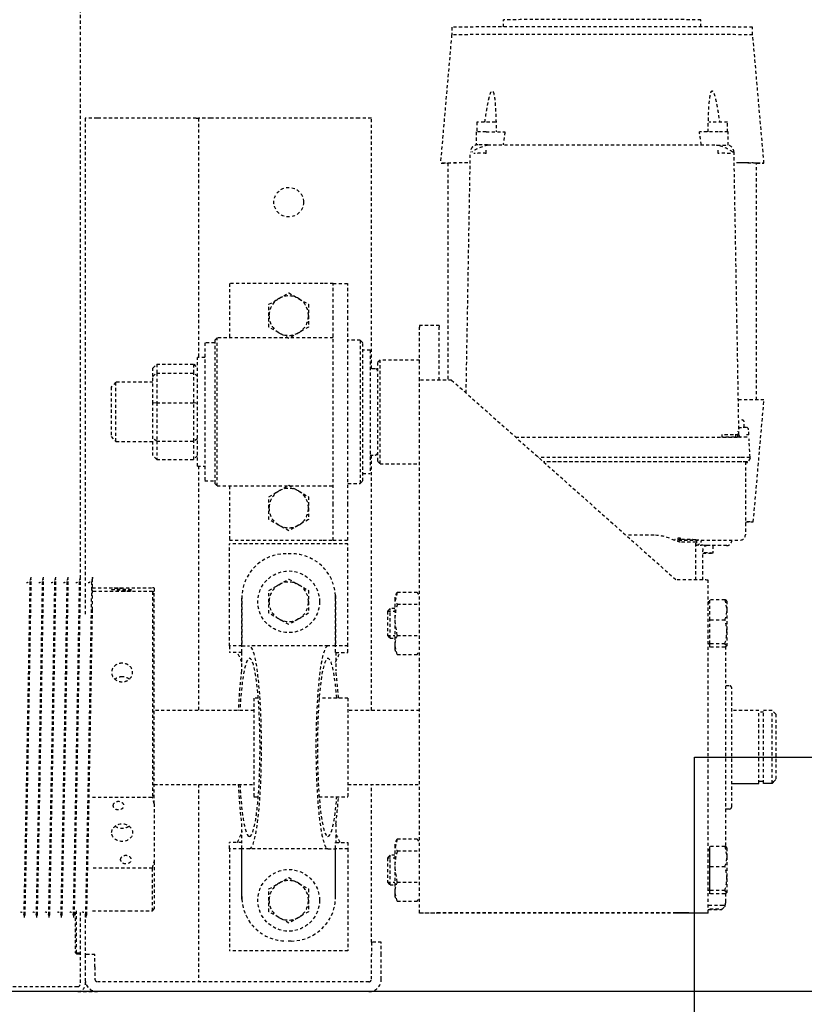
# Model space of a CAD drawing. Header units: centimetres. Extents: x 47725 to 65780, y 1892 to 12037.
# Tile 70 of 156: x 51028 to 51060, y 4528 to 4568. Entities that reach past the tile are written whole.
import ezdxf

# ---------------------------------------------------------------- set-up
doc = ezdxf.new("R2010")
doc.units = ezdxf.units.CM
doc.header["$LTSCALE"] = 0.02
doc.linetypes.add('DASHED2', pattern=[9.525, 6.35, -3.175])
for name, color, linetype in [('33 - linia 2', 3, 'Continuous'), ('A-ELEWACJE', 3, 'Continuous'), ('CKDRZWI_', 7, 'Continuous')]:
    doc.layers.add(name, color=color, linetype=linetype)
doc.layers.add('CKPOM_POWIERZ', color=1, linetype='Continuous', plot=False)

# ---------------------------------------------------------------- blocks, each defined once
blk = doc.blocks.new('A$7E8814B27261F1')
at = {"color": 7, "linetype": 'DASHED2', "ltscale": 10}
for p, q in [((200, 301), (200, 349.66)), ((202, 301), (202, 349.66)), ((231, 322.72), (231, 322.3)), ((367, 319.8), (367, 320.22)), ((231, 317.72), (231, 317.3)), ((231, 312.72), (231, 312.3)), ((367, 314.8), (367, 315.22)), ((231, 307.72), (231, 307.31)), ((367, 309.8), (367, 310.22)), ((367, 304.8), (367, 305.22)), ((200, 301), (200, 293)), ((232.13, 300), (203, 300)), ((215.8, 302), (215.3, 301.5)), ((215.3, 301.5), (215.7, 301.5)), ((215.3, 301.5), (215.3, 300)), ((216.2, 302), (215.7, 301.5)), ((215.7, 301.5), (232.7, 301.5)), ((215.7, 301.5), (215.7, 300)), ((216.2, 302), (215.8, 302)), ((232.2, 302), (216.2, 302)), ((231, 302.72), (231, 302.31)), ((367, 299.81), (367, 300.22)), ((636.73, 300), (367, 300)), ((204, 298), (203, 298)), ((203, 298), (203, 297.58)), ((204, 298), (204, 297.9)), ((210, 298), (205, 298)), ((215, 298), (210, 298)), ((215, 294), (215, 298)), ((231.46, 298), (215, 298)), ((231, 297.72), (231, 297.31)), ((554, 298), (353, 298)), ((554, 293), (554, 298)), ((200, 183), (200, 293)), ((204, 183), (204, 293)), ((210, 294), (205, 294)), ((210, 294), (215, 294)), ((232.75, 295), (232.75, 285.82)), ((250.04, 270.75), (250.04, 295)), ((278.85, 295), (278.85, 270.75)), ((354.75, 295), (367, 295)), ((362.13, 270.75), (362.13, 295)), ((363.73, 295), (363.73, 270.75)), ((367, 295), (367, 295.22)), ((554, 253), (554, 293)), ((425, 287.5), (423, 285.5)), ((445, 287.5), (425, 287.5)), ((447, 285.5), (445, 287.5)), ((423, 285.5), (447, 285.5)), ((423, 285.5), (423, 270.5)), ((447, 270.5), (447, 285.5)), ((232.75, 280.15), (232.75, 270.75)), ((232.75, 270.75), (250.04, 270.75)), ((232.75, 270.75), (233.5, 270)), ((252.71, 270), (233.5, 270)), ((276.18, 270), (252.71, 270)), ((276.18, 270), (362.28, 270)), ((362.13, 270.75), (278.85, 270.75)), ((284, 270), (284, 229.6)), ((314, 229.6), (314, 270)), ((363.58, 270), (362.28, 270)), ((415.65, 269), (417.25, 270.5)), ((415.65, 269), (415.65, 254)), ((423.11, 269), (415.65, 269)), ((417.25, 270.5), (424.06, 270.5)), ((423.11, 269), (424.06, 270.5)), ((423.11, 269), (423.11, 254)), ((438.69, 269), (423.11, 269)), ((424.06, 270.5), (438.43, 270.5)), ((438.43, 270.5), (449.39, 270.5)), ((438.69, 269), (438.43, 270.5)), ((438.69, 269), (438.69, 254)), ((450.71, 269), (438.69, 269)), ((449.39, 270.5), (452.75, 270.5)), ((449.39, 270.5), (450.71, 269)), ((450.71, 269), (450.71, 254)), ((454.35, 269), (450.71, 269)), ((452.75, 270.5), (454.35, 269)), ((454.35, 269), (454.35, 254)), ((284, 252), (204, 252)), ((413, 252), (314, 252)), ((413, 252.5), (457, 252.5)), ((413, 252.5), (413, 249.5)), ((415.65, 254), (423.11, 254)), ((417.25, 252.5), (415.65, 254)), ((423.11, 254), (438.69, 254)), ((424.06, 252.5), (423.11, 254)), ((438.43, 252.5), (438.69, 254)), ((438.69, 254), (450.71, 254)), ((449.39, 252.5), (450.71, 254)), ((450.71, 254), (454.35, 254)), ((454.35, 254), (452.75, 252.5)), ((457, 249.5), (457, 252.5)), ((554, 252), (457, 252)), ((554, 253), (554, 252)), ((554, 247), (554, 252)), ((463, 249.5), (407, 249.5)), ((407, 249.5), (407, 245.5)), ((463, 245.5), (463, 249.5)), ((406, 245.5), (405, 244.5)), ((405, 244.5), (465, 244.5)), ((405, 244.5), (405, 197.5)), ((464, 245.5), (406, 245.5)), ((465, 244.5), (464, 245.5)), ((465, 197.5), (465, 244.5)), ((554, 187), (554, 247)), ((257.9, 239.5), (216.5, 239.5)), ((216.5, 191.5), (216.5, 239.5)), ((257.9, 234.5), (257.9, 239.5)), ((257.9, 239.5), (260.5, 239.5)), ((260.5, 234.5), (260.5, 239.5)), ((340.1, 239.5), (337.5, 239.5)), ((337.5, 234.5), (337.5, 239.5)), ((340.1, 239.5), (381.5, 239.5)), ((340.1, 234.5), (340.1, 239.5)), ((381.5, 191.5), (381.5, 239.5)), ((405, 239.5), (383, 239.5)), ((383, 239.5), (383, 201.5)), ((487, 239.5), (465, 239.5)), ((487, 201.5), (487, 239.5)), ((237.5, 234.47), (257.9, 234.47)), ((238.5, 234.5), (257.9, 234.5)), ((257.9, 234.5), (260.5, 234.5)), ((257.9, 231.4), (257.9, 234.47)), ((268.01, 234.6), (260.5, 234.6)), ((337.5, 234.6), (329.99, 234.6)), ((337.5, 234.5), (340.1, 234.5)), ((340.1, 234.5), (359.5, 234.5)), ((340.1, 234.47), (340.1, 231.4)), ((360.5, 234.47), (340.1, 234.47)), ((257.9, 199.6), (257.9, 231.4)), ((319, 229.6), (279, 229.6)), ((279, 229.6), (279, 227.84)), ((319, 227.84), (319, 229.6)), ((340.1, 199.6), (340.1, 231.4)), ((230.07, 219.5), (232.38, 223.5)), ((232.38, 223.5), (237, 223.5)), ((237, 223.5), (241.62, 223.5)), ((241.62, 223.5), (243.93, 219.5)), ((351.07, 219.5), (353.38, 223.5)), ((353.38, 223.5), (358, 223.5)), ((358, 223.5), (362.62, 223.5)), ((362.62, 223.5), (364.93, 219.5)), ((389.07, 219.5), (391.38, 223.5)), ((391.38, 223.5), (396, 223.5)), ((396, 223.5), (400.62, 223.5)), ((400.62, 223.5), (402.93, 219.5)), ((467.07, 219.5), (469.38, 223.5)), ((469.38, 223.5), (474, 223.5)), ((474, 223.5), (478.62, 223.5)), ((478.62, 223.5), (480.93, 219.5)), ((220.5, 214.5), (220.5, 216.5)), ((227.76, 215.5), (230.07, 219.5)), ((243.93, 219.5), (246.24, 215.5)), ((348.76, 215.5), (351.07, 219.5)), ((364.93, 219.5), (367.24, 215.5)), ((377.5, 214.5), (377.5, 216.5)), ((386.76, 215.5), (389.07, 219.5)), ((402.93, 219.5), (405.24, 215.5)), ((464.76, 215.5), (467.07, 219.5)), ((480.93, 219.5), (483.24, 215.5)), ((230.07, 211.5), (227.76, 215.5)), ((246.24, 215.5), (243.93, 211.5)), ((351.07, 211.5), (348.76, 215.5)), ((367.24, 215.5), (364.93, 211.5)), ((389.07, 211.5), (386.76, 215.5)), ((405.24, 215.5), (402.93, 211.5)), ((467.07, 211.5), (464.76, 215.5)), ((483.24, 215.5), (480.93, 211.5)), ((232.38, 207.5), (230.07, 211.5)), ((243.93, 211.5), (241.62, 207.5)), ((353.38, 207.5), (351.07, 211.5)), ((364.93, 211.5), (362.62, 207.5)), ((391.38, 207.5), (389.07, 211.5)), ((402.93, 211.5), (400.62, 207.5)), ((469.38, 207.5), (467.07, 211.5)), ((480.93, 211.5), (478.62, 207.5)), ((237, 207.5), (232.38, 207.5)), ((241.62, 207.5), (237, 207.5)), ((358, 207.5), (353.38, 207.5)), ((362.62, 207.5), (358, 207.5)), ((396, 207.5), (391.38, 207.5)), ((400.62, 207.5), (396, 207.5)), ((474, 207.5), (469.38, 207.5)), ((478.62, 207.5), (474, 207.5)), ((257.9, 199.6), (257.9, 196.53)), ((279, 203.16), (279, 191.5)), ((319, 191.5), (319, 203.16)), ((340.1, 196.53), (340.1, 199.6)), ((383, 201.5), (383, 197.5)), ((487, 197.5), (487, 201.5)), ((237.5, 196.53), (257.9, 196.53)), ((238.5, 196.5), (257.9, 196.5)), ((257.9, 191.5), (257.9, 196.5)), ((257.9, 196.5), (260.5, 196.5)), ((260.5, 196.5), (260.5, 191.5)), ((268.01, 196.4), (260.5, 196.4)), ((337.5, 196.4), (329.99, 196.4)), ((337.5, 196.5), (337.5, 191.5)), ((337.5, 196.5), (340.1, 196.5)), ((360.5, 196.53), (340.1, 196.53)), ((340.1, 191.5), (340.1, 196.5)), ((340.1, 196.5), (359.5, 196.5)), ((383, 197.5), (397.36, 197.5)), ((383, 197.5), (383, 191.5)), ((397.36, 197.5), (472.64, 197.5)), ((472.64, 197.5), (487, 197.5)), ((487, 197.5), (487, 191.5)), ((257.9, 191.5), (216.5, 191.5)), ((260.5, 191.5), (257.9, 191.5)), ((319, 191.5), (279, 191.5)), ((284, 191.5), (284, 162.5)), ((314, 162.5), (314, 191.5)), ((337.5, 191.5), (340.1, 191.5)), ((340.1, 191.5), (381.5, 191.5)), ((383, 191.5), (397.36, 191.5)), ((397.36, 191.5), (472.64, 191.5)), ((406, 191.5), (406, 186.5)), ((464, 186.5), (464, 191.5)), ((472.64, 191.5), (487, 191.5)), ((464, 186.5), (406, 186.5)), ((406, 186.5), (407, 185.5)), ((407, 185.5), (463, 185.5)), ((410, 185.5), (410, 182.5)), ((460, 182.5), (460, 185.5)), ((463, 185.5), (464, 186.5)), ((554, 182), (554, 187)), ((205, 182), (215, 182)), ((220, 182), (215, 182)), ((220, 178), (220, 182)), ((220, 182), (284, 182)), ((314, 182), (417.5, 182)), ((460, 182.5), (410, 182.5)), ((417.5, 182.5), (417.5, 180.5)), ((452.5, 180.5), (452.5, 182.5)), ((452.5, 182), (554, 182)), ((205, 178), (215, 178)), ((215, 178), (220, 178)), ((415, 179.5), (414, 178.5)), ((414, 178.5), (456, 178.5)), ((414, 178.5), (414, 162.5)), ((455, 179.5), (415, 179.5)), ((456, 178.5), (455, 179.5)), ((456, 162.5), (456, 178.5)), ((236.67, 171.52), (240.54, 172.5)), ((240.54, 172.5), (238.26, 172.5)), ((250.71, 172.5), (240.54, 172.5)), ((244.34, 175.5), (243.26, 174.43)), ((243.26, 174.43), (255.26, 174.43)), ((243.26, 174.43), (243.26, 172.5)), ((254.19, 175.5), (244.34, 175.5)), ((244.34, 175.5), (244.34, 172.5)), ((244.41, 171.52), (250.71, 172.5)), ((259.43, 172.5), (250.71, 172.5)), ((255.26, 174.43), (254.19, 175.5)), ((254.19, 175.5), (254.19, 172.5)), ((255.26, 172.5), (255.26, 174.43)), ((261.86, 171.52), (257.99, 172.5)), ((336.67, 171.52), (340.54, 172.5)), ((340.54, 172.5), (338.26, 172.5)), ((350.71, 172.5), (340.54, 172.5)), ((344.34, 175.5), (343.26, 174.43)), ((343.26, 174.43), (355.26, 174.43)), ((343.26, 174.43), (343.26, 172.5)), ((354.19, 175.5), (344.34, 175.5)), ((344.34, 175.5), (344.34, 172.5)), ((344.41, 171.52), (350.71, 172.5)), ((359.43, 172.5), (350.71, 172.5)), ((355.26, 174.43), (354.19, 175.5)), ((354.19, 175.5), (354.19, 172.5)), ((355.26, 172.5), (355.26, 174.43)), ((361.86, 171.52), (357.98, 172.5)), ((236.67, 171.52), (236.67, 163.48)), ((244.41, 171.52), (244.41, 163.48)), ((257.01, 171.52), (257.01, 163.48)), ((261.86, 171.52), (261.86, 163.48)), ((336.67, 171.52), (336.67, 163.48)), ((344.41, 171.52), (344.41, 163.48)), ((357.01, 171.52), (357.01, 163.48)), ((361.86, 171.52), (361.86, 163.48)), ((231.83, 162.5), (447.83, 162.5)), ((231.83, 154.5), (231.83, 162.5)), ((447.83, 162.5), (469.28, 162.5)), ((470, 162.5), (469.28, 162.5)), ((470, 154.5), (470, 162.5)), ((447.86, 154.5), (469.28, 154.5)), ((470, 154.5), (469.28, 154.5)), ((587.81, 149.5), (535.81, 154.05)), ((231.84, 58.5), (231.84, 149.5)), ((231.87, 58.5), (231.87, 149.5)), ((447.87, 149.5), (366.87, 58.5)), ((535.81, 151.05), (447.86, 151.05)), ((590.91, 149.4), (587.82, 149.4)), ((442.63, 143.61), (540.3, 141.91)), ((548.45, 139.52), (543.12, 139.52)), ((552.45, 139.27), (548.46, 139.27)), ((539.79, 135.47), (541.26, 135.47)), ((543.26, 134.91), (543.26, 42.09)), ((548.46, 135.52), (548.46, 127.9)), ((591.05, 128.5), (593.91, 128.5)), ((424.78, 123.57), (424.78, 32.5)), ((414.78, 32.3), (414.78, 112.33)), ((414.78, 32.5), (414.78, 112.33)), ((416.53, 32.5), (416.53, 114.3)), ((384.98, 67.5), (384.98, 78.85)), ((383.02, 57.5), (383.02, 32.5)), ((383.21, 56.72), (383.8, 56.72)), ((366.86, 50.5), (382.17, 50.5)), ((383.02, 50.28), (380.98, 50.28)), ((382.91, 48.31), (383.02, 48.31)), ((548.46, 41.48), (548.46, 49.11)), ((591.05, 48.5), (593.91, 48.5)), ((231.83, 45.5), (366.83, 45.5)), ((239.66, 38.8), (239.66, 44.9)), ((241.03, 38.8), (241.03, 44.9)), ((250.63, 38.8), (250.63, 44.9)), ((258.87, 38.8), (258.87, 44.9)), ((339.66, 38.8), (339.66, 44.9)), ((339.66, 44.9), (341.02, 44.9)), ((341.02, 38.8), (341.02, 44.9)), ((341.02, 44.9), (350.63, 44.9)), ((341.03, 45.35), (341.03, 45.24)), ((350.63, 38.8), (350.63, 44.9)), ((350.63, 44.9), (358.87, 44.9)), ((357.5, 45.24), (357.5, 45.35)), ((358, 44.9), (358, 45.5)), ((358.87, 38.8), (358.87, 44.9)), ((366.85, 47.76), (378.83, 47.76)), ((380.8, 38.14), (380.81, 46.05)), ((233.31, 40), (234.52, 38.79)), ((380.81, 43.61), (377.78, 43.61)), ((425.75, 40.09), (424.77, 40.09)), ((539.79, 41.53), (541.26, 41.53)), ((235.23, 38.5), (235.54, 38.5)), ((235.54, 38.5), (235.84, 38.5)), ((236.2, 38.5), (235.84, 38.5)), ((239.88, 38.5), (236.2, 38.5)), ((241.03, 38.8), (240.34, 38)), ((245.83, 38), (240.34, 38)), ((254.75, 38), (245.83, 38)), ((258.87, 38.8), (254.75, 38)), ((258.26, 38), (254.75, 38)), ((339.9, 38.5), (258.63, 38.5)), ((275, 36), (323, 36)), ((314, 25), (314, 36)), ((324, 37), (324, 38.5)), ((341.02, 38.8), (340.34, 38)), ((345.83, 38), (340.34, 38)), ((354.75, 38), (345.83, 38)), ((358.87, 38.8), (354.75, 38)), ((358.26, 38), (354.75, 38)), ((382.81, 36), (383.02, 36)), ((543.08, 37.48), (548.45, 37.48)), ((548.46, 37.73), (552.45, 37.73)), ((425.97, 34.54), (424.2, 34.51)), ((424.78, 33.5), (427.18, 33.5)), ((424.78, 32.75), (424.95, 32.75)), ((425.73, 33.09), (540.3, 35.09)), ((428.04, 33), (428.68, 33)), ((428.69, 30.18), (428.69, 32.13)), ((385.02, 30.5), (385.21, 30.5)), ((405.86, 30.5), (385.21, 30.5)), ((414.78, 30.5), (405.86, 30.5)), ((414.52, 30.16), (414.77, 30.16)), ((414.52, 29.6), (414.77, 29.6)), ((416.27, 28.59), (414.52, 29.6)), ((416.27, 28.59), (416.52, 28.59)), ((416.52, 28.59), (424.01, 28.98)), ((425.64, 29.07), (427.75, 29.18)), ((428.69, 31), (430.98, 31)), ((284.37, 25), (314, 25)), ((313.3, 23.15), (313.3, 25)), ((390.41, 27.27), (439.81, 22.95)), ((439.87, 25.95), (535.81, 25.95)), ((535.81, 22.95), (587.81, 27.5)), ((587.82, 27.6), (590.91, 27.6)), ((284.37, 23.15), (314, 23.15)), ((314, 19.65), (314, 23.15)), ((284.37, 19.65), (314, 19.65)), ((312.5, 18.15), (285.93, 18.15)), ((312.5, 18.15), (314, 19.65))]:
    blk.add_line(p, q, dxfattribs=at)
at = {"color": 7, "linetype": 'Continuous', "ltscale": 10}
for p, q in [((231.83, 45.5), (231.83, 53.5)), ((239.66, 44.9), (241.03, 44.9)), ((241.03, 45.35), (241.03, 45.24)), ((241.03, 44.9), (250.63, 44.9)), ((250.63, 44.9), (258.87, 44.9)), ((257.5, 45.24), (257.5, 45.35)), ((274, 37), (274, 38.5)), ((284.37, 36), (284.37, 25)), ((285.1, 23.15), (285.1, 25)), ((284.37, 19.65), (284.37, 23.15))]:
    blk.add_line(p, q, dxfattribs=at)
at = {"color": 7, "linetype": 'DASHED2', "ltscale": 10}
for centre, radius in [((237, 215.5), 12.5), ((358, 215.5), 12.5), ((520, 215.5), 6)]:
    blk.add_circle(centre, radius, dxfattribs=at)
for centre, radius, start, end in [((230.05, 324.9), 2.39, 270.2737, 342.8551), ((1137.01, 45939.09), 45625.37, 268.862172, 269.032894), ((1007.37, 38846.97), 38532.49, 268.845502, 269.04765), ((-408.75, 38846.45), 38534.46, 271.153415, 271.153525), ((230.05, 319.9), 2.39, 270.2737, 342.8551), ((1137.01, 45934.09), 45625.37, 268.862172, 269.032894), ((1007.37, 38841.97), 38532.49, 268.845502, 269.04765), ((230.05, 314.9), 2.39, 270.2737, 342.8551), ((1137.01, 45929.09), 45625.37, 268.862172, 269.032894), ((1007.37, 38836.97), 38532.49, 268.845502, 269.04765), ((-408.75, 38841.45), 38534.46, 271.153415, 271.153525), ((230.05, 309.9), 2.39, 270.2737, 342.8551), ((1137.01, 45924.09), 45625.37, 268.862172, 269.032894), ((-408.75, 38836.46), 38534.46, 271.153415, 271.153525), ((230.05, 304.9), 2.39, 270.2737, 342.8551), ((1007.37, 38831.97), 38532.49, 268.845502, 269.04765), ((-408.75, 38831.46), 38534.46, 271.153415, 271.153525), ((203, 301), 3, 180, 270), ((203, 301), 1, 180, 270), ((1137.01, 45919.09), 45625.37, 268.862172, 269.032894), ((1007.37, 38826.98), 38532.49, 268.845502, 269.04765), ((-408.75, 38826.46), 38534.46, 271.153415, 271.153525), ((205, 293), 5, 90, 180), ((230.05, 299.9), 2.39, 270.2737, 342.8551), ((1137.01, 45914.09), 45625.37, 268.862172, 269.032894), ((1010.73, 38789.12), 38499.71, 268.839519, 269.023723), ((205, 293), 1, 90, 180), ((266.29, 323.65), 55.34, 252.9152, 255.7947), ((262.59, 323.65), 55.34, 284.2053, 287.0848), ((382.47, 274.39), 20.67, 190.1555, 192.2754), ((343.39, 274.39), 20.67, 347.7246, 349.8445), ((238.5, 216.5), 18, 93.1972, 180), ((238.5, 216.5), 18, 90, 93.1972), ((359.5, 216.5), 18, 86.8028, 90), ((359.5, 216.5), 18, 0, 86.8028), ((237, 215.5), 8, 90, 150), ((237, 215.5), 8, 30, 90), ((358, 215.5), 8, 90, 150), ((358, 215.5), 8, 30, 90), ((396, 215.5), 8, 90, 150), ((396, 215.5), 8, 30, 90), ((474, 215.5), 8, 90, 150), ((474, 215.5), 8, 30, 90), ((237, 215.5), 8, 150, 210), ((237, 215.5), 8, 330, 30), ((358, 215.5), 8, 150, 210), ((358, 215.5), 8, 330, 30), ((396, 215.5), 8, 150, 210), ((396, 215.5), 8, 330, 30), ((474, 215.5), 8, 150, 210), ((474, 215.5), 8, 330, 30), ((238.5, 214.5), 18, 180, 266.8028), ((359.5, 214.5), 18, 273.1972, 0), ((237, 215.5), 8, 210, 270), ((237, 215.5), 8, 270, 330), ((358, 215.5), 8, 210, 270), ((358, 215.5), 8, 270, 330), ((396, 215.5), 8, 210, 270), ((396, 215.5), 8, 270, 330), ((474, 215.5), 8, 210, 270), ((474, 215.5), 8, 270, 330), ((238.5, 214.5), 18, 266.8028, 270), ((359.5, 214.5), 18, 270, 273.1972), ((205, 183), 5, 180, 270), ((205, 183), 1, 180, 270), ((418.5, 180.5), 1, 180, 270), ((451.5, 180.5), 1, 270, 0), ((239.29, 168.54), 3.97, 92.8104, 131.2988), ((240.36, 163.68), 8.82, 62.6761, 88.8392), ((250.5, 150.52), 21.98, 72.7955, 89.4651), ((259.63, 168.54), 3.97, 92.8104, 131.2988), ((259.19, 168.43), 4.08, 49.2344, 86.6564), ((339.29, 168.54), 3.97, 92.8104, 131.2988), ((340.36, 163.68), 8.82, 62.6761, 88.8392), ((350.5, 150.52), 21.98, 72.7955, 89.4651), ((359.63, 168.54), 3.97, 92.8104, 131.2988), ((359.19, 168.43), 4.08, 49.2344, 86.6564), ((239.29, 166.46), 3.97, 228.7012, 240.7172), ((259.19, 166.57), 4.08, 296.6514, 310.7656), ((339.29, 166.46), 3.97, 228.7012, 240.7172), ((359.19, 166.57), 4.08, 296.6514, 310.7656), ((383.37, 137.51), 156.43, 359.2526, 1.0837), ((527.43, 132.06), 15.87, 10.1602, 35.9465), ((202.61, 135.91), 340.65, 359.8318, 0.5045), ((76.01, -3173.26), 3334.79, 81.8553, 81.94568), ((368.02, 67.5), 16.96, 330.7699, 359.996), ((381.95, 50.64), 1.03, 187.7215, 200.36), ((76.01, 3350.26), 3334.79, 278.05431, 278.1447), ((340.69, 45.24), 0.338, 270, 0), ((341.18, 45.35), 0.15, 90, 180), ((357.35, 45.35), 0.15, 0, 90), ((357.84, 45.24), 0.338, 180, 270), ((378.83, 45.76), 2, 1.9722, 90.0039), ((-256.77, 38.09), 681.55, 359.54016, 0.16806), ((389.94, 39.47), 149.86, 358.8761, 0.7876), ((527.43, 44.94), 15.87, 324.0555, 349.8388), ((235.23, 39.5), 1, 224.4145, 247.3115), ((246.03, 53.94), 15.94, 251.7117, 269.2837), ((245.63, 53.95), 15.95, 270.7228, 288.2819), ((254.9, 49.74), 11.74, 248.6655, 269.2516), ((323, 37), 1, 270, 0), ((346.03, 53.94), 15.94, 251.7117, 269.2837), ((345.63, 53.95), 15.95, 270.7228, 288.2819), ((354.9, 49.74), 11.74, 248.6655, 269.2516), ((540.14, 38.09), 3, 272.9782, 360), ((385.02, 32.5), 2, 180, 270), ((425.7, 32.09), 1, 91, 156.943), ((1315.76, 31.99), 887.06, 179.93611, 179.99137), ((369.04, 39.09), 171.3, 358.6612, 358.8486), ((427.69, 30.18), 1, 272.9999, 0)]:
    blk.add_arc(centre, radius, start, end, dxfattribs=at)
at = {"color": 7, "linetype": 'Continuous', "ltscale": 10}
for centre, radius, start, end in [((240.69, 45.24), 0.338, 270, 0), ((241.18, 45.35), 0.15, 90, 180), ((257.35, 45.35), 0.15, 0, 90), ((257.84, 45.24), 0.338, 180, 270), ((275, 37), 1, 180, 270), ((616.22, 363.51), 477.87, 226.0178, 226.2774)]:
    blk.add_arc(centre, radius, start, end, dxfattribs=at)
at = {"color": 7, "linetype": 'DASHED2', "ltscale": 10}
for centre, major_axis, ratio in [((253.5, 281.5), (0, 2.1), 0.841709), ((264.44, 283), (0, 4.25), 0.841709), ((275.39, 284.5), (0, 2.1), 0.841709), ((362.32, 281.5), (0, -2.1), 0.04674), ((362.93, 283), (0, 4.25), 0.04674), ((363.54, 284.5), (0, -2.1), 0.04674)]:
    blk.add_ellipse(centre, major_axis=major_axis, ratio=ratio, dxfattribs=at)
for centre, major_axis, ratio, start_param, end_param in [((299, 231.4), (41.1, 0), 0.118535, 1.94439, 2.424847), ((299, 231.4), (41.1, 0), 0.118535, 0.716745, 1.197203), ((299, 231.4), (-36.1, 0), 0.118535, 0, 4.283883), ((299, 231.4), (-36.1, 0), 0.118535, 5.140895, 6.283185), ((299, 231.4), (41.1, 0), 0.118535, 3.141593, 6.283185), ((299, 199.6), (41.1, 0), 0.118535, 0, 3.141593), ((299, 199.6), (-36.1, 0), 0.118535, 2.157978, 6.283185), ((299, 199.6), (-36.1, 0), 0.118535, 0, 0.983615), ((299, 199.6), (41.1, 0), 0.118535, 3.858338, 4.204175), ((299, 199.6), (41.1, 0), 0.118535, 5.220603, 5.56644), ((231.83, 149.5), (0, 13), 0.002945, 4.712389, 6.283185), ((447.83, 149.5), (0, -13), 0.002945, 1.570796, 3.141593), ((535.81, 88.5), (0, -65.55), 0.002935, 2.551097, 3.445304), ((231.83, 149.5), (0, 5), 0.002945, 4.712389, 6.283185), ((535.81, 88.5), (0, -62.55), 0.002935, 2.62761, 3.141593), ((587.81, 88.5), (0, -61), 0.002935, 1.570796, 3.141336), ((590.91, 88.5), (0, -60.9), 0.002935, 1.570796, 3.141593), ((548.45, 135.52), (0, 4), 0.002935, 4.712389, 6.283185), ((552.45, 135.52), (0, 3.75), 0.002935, 3.141593, 6.283185), ((593.91, 88.5), (0, 40), 0.002935, 3.141593, 6.283185), ((587.81, 88.5), (0, 61), 0.002935, 3.141849, 4.712389), ((590.91, 88.5), (0, 60.9), 0.002935, 3.141593, 4.712389), ((366.83, 58.5), (0, -13), 0.002945, 0, 1.570796), ((382.17, 67.5), (0, 17), 0.002935, 3.141593, 4.006402), ((383.17, 67.5), (0, 18), 0.002935, 2.159827, 4.070238), ((380.81, 88.5), (0, 50.5), 0.002935, 3.151418, 3.864574), ((380.83, 48.76), (0, -3), 0.002935, 0.338665, 1.570796), ((233.32, 88.5), (0, -48.5), 0.002935, 5.802326, 6.764044), ((234.82, 88.5), (0, -50), 0.002935, 0.200335, 0.535527), ((377.78, 48.61), (0, 5), 0.002935, 1.74132, 3.141593), ((377.78, 48.61), (0, -5), 0.002935, 0, 1.400273), ((552.45, 41.48), (0, -3.75), 0.002935, 0, 3.141593), ((543.18, 35), (0, -10.85), 0.002935, 4.012474, 4.423392), ((548.45, 41.48), (0, -4), 0.002935, 0, 1.570796), ((234.82, 88.5), (0, -50), 0.002935, 0.109067, 0.200335), ((414.77, 32.5), (0, -2.9), 0.002935, 0, 1.570796), ((414.77, 32.3), (0, -2.14), 0.002935, 0, 1.570796), ((416.52, 32.5), (0, -3.91), 0.002935, 0, 1.570796), ((424.77, 32.5), (0, 2.72), 0.002935, 3.141593, 4.712389), ((425.68, 35), (0, -2.25), 0.002935, 5.442117, 5.753919), ((428.68, 35), (0, -2.1), 0.002935, 5.973341, 6.283185), ((439.81, 88.5), (0, 65.55), 0.002935, 3.141336, 3.712361), ((535.81, 88.5), (0, 65.55), 0.002935, 2.837881, 3.732056), ((535.81, 88.5), (0, 62.55), 0.002935, 3.141593, 3.655545), ((390.41, 88.5), (0, 61.23), 0.002935, 2.815456, 3.467729), ((414.52, 32.5), (0, 2.9), 0.002935, 2.331809, 3.141593), ((414.52, 32.3), (0, 2.14), 0.002935, 2.570411, 3.141593)]:
    blk.add_ellipse(centre, major_axis=major_axis, ratio=ratio, start_param=start_param, end_param=end_param, dxfattribs=at)
at = {"color": 7, "linetype": 'Continuous', "ltscale": 10}
for major_axis in [(0, 13), (0, 5)]:
    blk.add_ellipse((231.83, 58.5), major_axis=major_axis, ratio=0.002945, start_param=3.141593, end_param=4.712389, dxfattribs=at)
at = {"color": 7, "linetype": 'DASHED2', "ltscale": 10}
for points, knots in [([(367.94, 320.01), (367.94, 320.01), (367.94, 320.01), (367.94, 320.01), (367.8, 320.02), (367.67, 320.03), (367.39, 320.08), (366.84, 320.25), (366.22, 320.7), (365.77, 321.26), (365.69, 321.61), (365.67, 321.7)], [0.1861249, 0.1861249, 0.1861249, 0.1861249, 0.2261769, 0.4214762, 0.4724045, 0.5083702, 0.5480959, 0.6471273, 0.8033109, 0.9563027, 1, 1, 1, 1]), ([(367.94, 315.01), (367.94, 315.01), (367.94, 315.01), (367.94, 315.01), (367.8, 315.02), (367.67, 315.03), (367.39, 315.08), (366.84, 315.25), (366.22, 315.7), (365.77, 316.26), (365.69, 316.61), (365.67, 316.7)], [0.1861249, 0.1861249, 0.1861249, 0.1861249, 0.2261769, 0.4214762, 0.4724045, 0.5083702, 0.5480959, 0.6471273, 0.8033109, 0.9563027, 1, 1, 1, 1]), ([(367.94, 310.01), (367.94, 310.01), (367.94, 310.01), (367.94, 310.01), (367.8, 310.02), (367.67, 310.03), (367.39, 310.08), (366.84, 310.25), (366.22, 310.7), (365.77, 311.26), (365.69, 311.61), (365.67, 311.7)], [0.1861249, 0.1861249, 0.1861249, 0.1861249, 0.2261769, 0.4214762, 0.4724045, 0.5083702, 0.5480959, 0.6471273, 0.8033109, 0.9563027, 1, 1, 1, 1]), ([(367.94, 305.01), (367.94, 305.01), (367.94, 305.01), (367.94, 305.01), (367.8, 305.02), (367.67, 305.03), (367.39, 305.08), (366.84, 305.25), (366.22, 305.7), (365.77, 306.26), (365.69, 306.61), (365.67, 306.7)], [0.1861249, 0.1861249, 0.1861249, 0.1861249, 0.2261769, 0.4214762, 0.4724045, 0.5083702, 0.5480959, 0.6471273, 0.8033109, 0.9563027, 1, 1, 1, 1]), ([(367.94, 300.02), (367.94, 300.02), (367.94, 300.02), (367.94, 300.01), (367.8, 300.02), (367.67, 300.03), (367.39, 300.08), (366.84, 300.25), (366.22, 300.7), (365.77, 301.27), (365.69, 301.61), (365.67, 301.7)], [0.1861249, 0.1861249, 0.1861249, 0.1861249, 0.2261769, 0.4214762, 0.4724045, 0.5083702, 0.5480959, 0.6471273, 0.8033109, 0.9563027, 1, 1, 1, 1]), ([(367.92, 295.02), (367.94, 295.02), (367.95, 295.02), (367.94, 295.01), (367.8, 295.02), (367.67, 295.04), (367.39, 295.08), (366.84, 295.25), (366.22, 295.7), (365.77, 296.27), (365.69, 296.61), (365.67, 296.7)], [0, 0, 0, 0, 0.226177, 0.421476, 0.472405, 0.50837, 0.548096, 0.647127, 0.803311, 0.956303, 1, 1, 1, 1]), ([(267.08, 285.82), (266.53, 285.04), (266.22, 284.02), (266.22, 281.99), (266.52, 280.98), (267.06, 280.21)], [0.384709, 0.384709, 0.384709, 0.384709, 0.5, 0.5, 0.6138838, 0.6138838, 0.6138838, 0.6138838]), ([(333.12, 283), (333.12, 281.88), (332.73, 280.78), (331.37, 279.21), (330.39, 278.75), (328.42, 278.75), (327.43, 279.2), (325.99, 280.79), (325.57, 281.89), (325.57, 284.11), (325.99, 285.22), (327.42, 286.79), (328.41, 287.25), (330.4, 287.25), (331.36, 286.79), (332.72, 285.22), (333.12, 284.12), (333.12, 283)], [0, 0, 0, 0, 0.125, 0.125, 0.25, 0.25, 0.375, 0.375, 0.5, 0.5, 0.625, 0.625, 0.75, 0.75, 0.875, 0.875, 1, 1, 1, 1]), ([(552.45, 136.03), (552.66, 136), (554.2, 135.79), (557.16, 135.34), (560.61, 134.72), (563.07, 134.13), (564.24, 133.73), (564.78, 133.45), (564.99, 133.27), (565.07, 133.14), (565.12, 132.9), (564.48, 132.49), (563.54, 132.31), (562.4, 132.11), (561.06, 131.95), (559.26, 131.8), (556.52, 131.64), (552.88, 131.5), (550.01, 131.47), (548.46, 131.45)], [0.1164224, 0.1164224, 0.1164224, 0.1164224, 0.1349744, 0.2502166, 0.3752995, 0.4378256, 0.469073, 0.4846887, 0.4925198, 0.4966186, 0.5003701, 0.5218265, 0.5621282, 0.5906125, 0.6246781, 0.6818998, 0.7497834, 0.8650196, 1, 1, 1, 1]), ([(383.21, 56.72), (383.21, 56.79), (383.21, 56.93), (383.21, 57.13), (383.2, 57.32), (383.19, 57.48), (383.18, 57.63), (383.17, 57.76), (383.15, 57.88), (383.14, 57.98), (383.13, 58.06), (383.11, 58.13), (383.1, 58.2), (383.08, 58.25), (383.07, 58.3), (383.05, 58.33), (383.04, 58.36), (383.03, 58.39), (383.02, 58.41), (383.01, 58.42), (383, 58.43), (382.98, 58.44), (382.97, 58.45), (382.96, 58.46), (382.95, 58.46), (382.94, 58.46), (382.93, 58.46), (382.91, 58.46), (382.9, 58.45), (382.88, 58.44), (382.86, 58.42), (382.84, 58.4), (382.82, 58.37), (382.8, 58.33), (382.77, 58.29), (382.74, 58.23), (382.71, 58.16), (382.68, 58.08), (382.64, 57.98), (382.6, 57.87), (382.56, 57.74), (382.51, 57.59), (382.46, 57.41), (382.4, 57.22), (382.34, 56.99), (382.28, 56.74), (382.23, 56.56), (382.21, 56.47)], [0, 0, 0, 0, 0.050231, 0.09572, 0.136715, 0.173461, 0.206115, 0.234796, 0.259689, 0.281128, 0.299544, 0.31539, 0.329061, 0.340748, 0.35057, 0.358726, 0.365512, 0.371225, 0.376137, 0.380451, 0.384327, 0.387911, 0.391345, 0.394766, 0.398311, 0.40212, 0.406333, 0.411106, 0.41664, 0.423208, 0.431122, 0.440701, 0.452152, 0.465568, 0.481052, 0.498972, 0.519802, 0.544027, 0.572096, 0.604568, 0.642199, 0.685303, 0.73377, 0.788384, 0.850295, 0.920548, 1, 1, 1, 1]), ([(383.8, 56.72), (383.8, 56.82), (383.8, 57), (383.78, 57.26), (383.76, 57.5), (383.73, 57.72), (383.7, 57.92), (383.66, 58.09), (383.62, 58.25), (383.58, 58.38), (383.54, 58.5), (383.5, 58.6), (383.45, 58.69), (383.41, 58.77), (383.37, 58.84), (383.33, 58.9), (383.29, 58.95), (383.25, 58.99), (383.21, 59.03), (383.18, 59.06), (383.15, 59.08), (383.12, 59.11), (383.09, 59.13), (383.05, 59.14), (383.02, 59.16), (382.99, 59.18), (382.95, 59.19), (382.91, 59.2), (382.86, 59.21), (382.83, 59.22), (382.82, 59.22)], [0, 0, 0, 0, 0.091931, 0.17614, 0.253173, 0.323557, 0.387616, 0.445549, 0.497613, 0.544312, 0.586342, 0.624475, 0.659408, 0.691351, 0.720228, 0.746085, 0.769256, 0.790193, 0.809381, 0.827197, 0.84392, 0.859852, 0.875333, 0.890726, 0.906399, 0.922692, 0.939893, 0.958262, 0.97814, 1, 1, 1, 1]), ([(380.98, 50.28), (380.99, 50.22), (381.02, 50.1), (381.06, 49.93), (381.12, 49.76), (381.19, 49.6), (381.26, 49.46), (381.33, 49.32), (381.42, 49.19), (381.5, 49.07), (381.59, 48.96), (381.69, 48.86), (381.78, 48.77), (381.88, 48.68), (381.98, 48.61), (382.08, 48.55), (382.18, 48.49), (382.29, 48.44), (382.39, 48.4), (382.49, 48.37), (382.6, 48.34), (382.7, 48.32), (382.81, 48.31), (382.88, 48.31), (382.91, 48.31)], [0, 0, 0, 0, 0.061882, 0.122107, 0.180546, 0.237115, 0.291884, 0.344932, 0.396157, 0.445527, 0.493113, 0.539022, 0.583296, 0.626078, 0.667448, 0.707597, 0.746599, 0.784646, 0.821836, 0.8583, 0.894228, 0.929719, 0.964966, 1, 1, 1, 1]), ([(548.46, 45.55), (550.01, 45.53), (552.88, 45.5), (557.18, 45.34), (560.62, 45.12), (563.07, 44.8), (564.25, 44.53), (564.78, 44.32), (564.99, 44.16), (565.07, 44.05), (565.12, 43.81), (564.48, 43.33), (563.54, 43.03), (562.39, 42.71), (561.05, 42.4), (559.25, 42.03), (556.51, 41.56), (554.2, 41.21), (552.66, 41), (552.45, 40.97)], [0, 0, 0, 0, 0.1349743, 0.2502163, 0.3752991, 0.4378252, 0.4690726, 0.4846884, 0.4925185, 0.4966222, 0.5003698, 0.5218272, 0.5621286, 0.5906126, 0.6246784, 0.6819, 0.7497836, 0.8650197, 0.8835763, 0.8835763, 0.8835763, 0.8835763]), ([(425.73, 33.09), (425.73, 33.09), (425.73, 33.19), (425.74, 33.67), (425.74, 34.55), (425.74, 35.73), (425.75, 37.16), (425.75, 38.65), (425.75, 39.65), (425.75, 40.09)], [0, 0, 0, 0, 0.124029, 0.275019, 0.42586, 0.576663, 0.727505, 0.878494, 1, 1, 1, 1]), ([(240.34, 38), (240.28, 38), (240.23, 38.02), (240.11, 38.09), (240.05, 38.15), (239.88, 38.36), (239.77, 38.56), (239.66, 38.8)], [0, 0, 0, 0, 0.25, 0.25, 0.5, 0.5, 1, 1, 1, 1]), ([(258.19, 38), (258.24, 38), (258.3, 38.02), (258.42, 38.09), (258.47, 38.15), (258.65, 38.36), (258.76, 38.56), (258.87, 38.8)], [0, 0, 0, 0, 0.25, 0.25, 0.5, 0.5, 1, 1, 1, 1]), ([(340.34, 38), (340.28, 38), (340.23, 38.02), (340.11, 38.09), (340.05, 38.15), (339.88, 38.36), (339.77, 38.56), (339.66, 38.8)], [0, 0, 0, 0, 0.25, 0.25, 0.5, 0.5, 1, 1, 1, 1]), ([(358.19, 38), (358.24, 38), (358.3, 38.02), (358.42, 38.09), (358.47, 38.15), (358.64, 38.36), (358.76, 38.56), (358.87, 38.8)], [0, 0, 0, 0, 0.25, 0.25, 0.5, 0.5, 1, 1, 1, 1]), ([(380.81, 38.07), (380.8, 38.03), (380.8, 37.95), (380.83, 37.7), (380.87, 37.52), (380.95, 37.24), (381.15, 36.85), (381.54, 36.42), (382.1, 36.1), (382.62, 35.96), (382.88, 36.01), (382.92, 36.02)], [0, 0, 0, 0, 0.411153, 0.487202, 0.537484, 0.586841, 0.664042, 0.756476, 0.865267, 0.98286, 1, 1, 1, 1]), ([(430.98, 31), (431.04, 31.01), (431.14, 31.02), (431.31, 31.11), (431.46, 31.25), (431.62, 31.49), (431.74, 31.85), (431.78, 32.23), (431.78, 32.41), (431.77, 32.51)], [0, 0, 0, 0, 0.073224, 0.155017, 0.246981, 0.347854, 0.563013, 0.79486, 1, 1, 1, 1]), ([(425.64, 29.07), (425.64, 29.07), (425.64, 29.07), (425.65, 29.11), (425.65, 29.26), (425.67, 29.49), (425.68, 29.77), (425.69, 29.98), (425.7, 30.08)], [0, 0, 0, 0, 0.010015, 0.209527, 0.40884, 0.60841, 0.807949, 1, 1, 1, 1])]:
    blk.add_open_spline(points, degree=3, knots=knots, dxfattribs=at)
for points in [[(367, 320.22), (367, 320.22), (366.98, 320.22), (366.93, 320.22)], [(367, 315.22), (367, 315.22), (366.98, 315.22), (366.93, 315.22)], [(367, 310.22), (367, 310.22), (366.98, 310.22), (366.93, 310.22)], [(367, 305.22), (367, 305.22), (366.98, 305.22), (366.93, 305.22)], [(367, 300.22), (367, 300.22), (366.98, 300.22), (366.93, 300.22)], [(367, 295.22), (367, 295.22), (366.97, 295.23), (366.93, 295.23)], [(232.75, 285.86), (232.75, 285.09), (232.76, 284.06), (232.76, 283)], [(327.6, 283), (327.6, 284.05), (327.25, 285.09), (326.65, 285.86)], [(232.76, 283), (232.76, 281.94), (232.75, 280.89), (232.75, 280.12)], [(326.64, 280.12), (327.25, 280.89), (327.6, 281.94), (327.6, 283)], [(260.5, 236.27), (261.99, 235.6), (263.49, 234.92), (264.98, 234.26)], [(333.59, 234.51), (334.89, 235.09), (336.2, 235.68), (337.5, 236.27)], [(260.5, 194.73), (261.85, 195.34), (263.21, 195.95), (264.56, 196.55)], [(333.59, 196.49), (334.89, 195.91), (336.2, 195.32), (337.5, 194.73)]]:
    blk.add_open_spline(points, degree=3, dxfattribs=at)
blk.add_rational_spline([(543.24, 138.91), (543.24, 140.64), (542.03, 141.88), (540.3, 141.91)], [1.16736616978, 0.944209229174, 0.944211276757, 1.16737231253], degree=3, dxfattribs=at)
blk = doc.blocks.new('A$7E8A16153526364')
at = {"layer": '33 - linia 2'}
blk.add_lwpolyline([(-15285, -12435), (-14935, -12435), (-14935, -12785), (-15285, -12785)], close=True, dxfattribs=at)

msp = doc.modelspace()

# ---------------------------------------------------------------- linework, layer by layer
at = {"layer": 'CKPOM_POWIERZ'}
msp.add_lwpolyline([(49578.82, 5762.604), (51065.82, 5762.604), (51065.82, 4528.604), (49578.82, 4528.604)], close=True, dxfattribs=at)

# ---------------------------------------------------------------- block references
at = {"layer": 'A-ELEWACJE', "xscale": 0.1, "yscale": 0.1, "zscale": 0.1}
msp.add_blockref('A$7E8A16153526364', (52583.82, 5781.604), dxfattribs=at)
at = {"layer": 'CKDRZWI_', "xscale": 0.1, "yscale": 0.1, "zscale": 0.1, "rotation": 89.99999999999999}
msp.add_blockref('A$7E8814B27261F1', (51060.429, 4508.604), dxfattribs=at)

doc.saveas('drawing.dxf')
